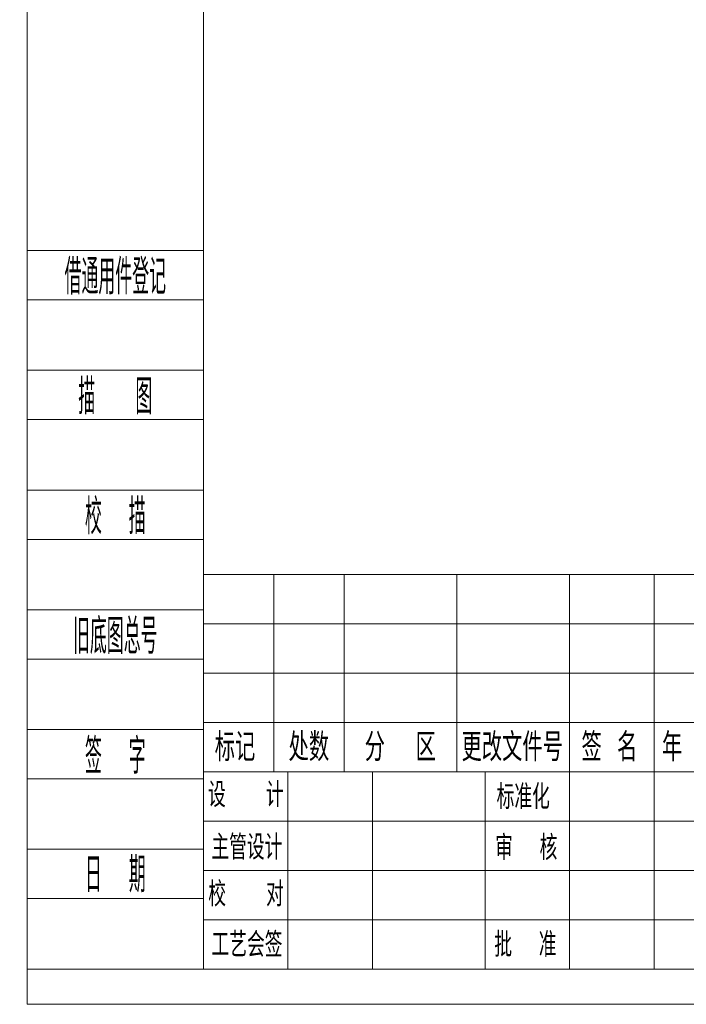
# Model space of a CAD drawing. Header units: millimetres. Extents: x -27 to 8086, y 0 to 7529.
# Tile 1 of 51: x -27 to 2372, y 0 to 3543. Entities that reach past the tile are written whole.
import ezdxf
from ezdxf.enums import TextEntityAlignment as Align

# ---------------------------------------------------------------- set-up
doc = ezdxf.new("R2010")
doc.units = ezdxf.units.MM
doc.header["$LTSCALE"] = 10
for name, color, linetype, lineweight in [('1轮廓实线层', 7, 'Continuous', 18), ('2细线层', 4, 'Continuous', 13), ('6文字层', 3, 'Continuous', 13), ('L2', 6, 'Continuous', 13), ('图框层', 7, 'Continuous', 18)]:
    doc.layers.add(name, color=color, linetype=linetype, lineweight=lineweight)
doc.styles.add('PC_TEXTSTYLE', font='ISOCP.SHX', dxfattribs={"width": 0.707, "bigfont": 'GBCBIG.SHX'})
doc.styles.add('仿宋体', font='txt')
doc.styles.add('标准汉字', font='gbenor.shx', dxfattribs={"bigfont": 'gbcbig.shx'})

# ---------------------------------------------------------------- blocks, each defined once
blk = doc.blocks.new('ZwmFrameMain_A4^_^无分区图框^_^portrait')
at = {"layer": '1轮廓实线层'}
for q in [(0, 287), (180, 0)]:
    blk.add_line((0, 0), q, dxfattribs=at)
at = {"layer": '2细线层'}
for q in [(-25, 292), (185, -5)]:
    blk.add_line((-25, -5), q, dxfattribs=at)
blk = doc.blocks.new('ZwmFrameMain_纵向标题栏')
at = {"layer": '1轮廓实线层'}
for p, q in [((-180, 56), (0, 56)), ((-180, 0), (-180, 56))]:
    blk.add_line(p, q, dxfattribs=at)
at = {"layer": '2细线层', "color": 6, "linetype": 'Continuous'}
for p, q in [((-170, 28), (-170, 56)), ((-160, 28), (-160, 56)), ((-144, 28), (-144, 56)), ((-128, 0), (-128, 56)), ((-128, 28), (-128, 56)), ((-116, 0), (-116, 56)), ((-100, 0), (-100, 56)), ((-50, 0), (-50, 56)), ((-180, 49), (-100, 49)), ((-180, 42), (-100, 42)), ((-50, 38), (0, 38)), ((-180, 35), (-100, 35)), ((-180, 28), (-50, 28)), ((-168, 0), (-168, 28)), ((-156, 0), (-156, 28)), ((-74, 9), (-74, 28)), ((-62, 9), (-62, 28)), ((-180, 21), (-100, 21)), ((-100, 18), (0, 18)), ((-93.5, 9), (-93.5, 18)), ((-87, 9), (-87, 18)), ((-80.5, 9), (-80.5, 18)), ((-180, 14), (-100, 14)), ((-100, 9), (-50, 9)), ((-180, 7), (-100, 7))]:
    blk.add_line(p, q, dxfattribs=at)
at = {"layer": 'L2', "linetype": 'Continuous'}
blk.add_line((-140, 0), (-140, 28), dxfattribs=at)
at = {"layer": '6文字层', "color": 4, "linetype": 'Continuous', "insert": (-24.91, 42.09), "char_height": 2, "width": 55.1899, "attachment_point": 5, "style": '仿宋体'}
blk.add_mtext('芜湖藦卡机器人科技有限公司', dxfattribs=at)
at = {"layer": '6文字层', "color": 6, "style": '标准汉字'}
for s, insert, char_height, width, attachment_point in [('标记', (-175.5, 31.5), 4, 11.65, 5), ('处数', (-165.01, 31.5), 4, 11.45, 5), ('分  区', (-152.04, 31.5), 4, 19.1643, 5), ('更改文件号', (-136.14, 31.5), 4, 29.3, 5), ('签 名', (-122.34, 31.5), 4, 14.8571, 5), ('年 月 日', (-108.39, 31.5), 4, 23.9643, 5), ('设   计', (-173.97, 24.73), 3.5, 20.0562, 5), ('标准化', (-134.58, 24.45), 3.5, 15.4875, 5), ('阶 段 标 记', (-94.98, 21.04), 4.118, 30.425, 7), ('数量', (-70.82, 21), 4.118, 10.0187, 7), ('比例', (-59.23, 21.15), 4.118, 9.4062, 7), ('主管设计', (-173.82, 17.28), 3.5, 20.2125, 5), ('审  核', (-134.15, 17.23), 3.5, 16.4625, 5), ('校   对', (-173.93, 10.64), 3.5, 20.3187, 5), ('共  张        第  张', (-88.37, 2.32), 3.5, 60.8437, 7), ('工艺会签', (-173.8, 3.47), 3.5, 20.3, 5), ('批  准', (-134.27, 3.47), 3.5, 16.5937, 5)]:
    blk.add_mtext(s, dxfattribs=dict(at, insert=insert, char_height=char_height, width=width, attachment_point=attachment_point))
at = {"layer": '6文字层', "color": 4, "style": 'PC_TEXTSTYLE', "flags": 8}
for tag, height, width, p, p2 in [('产品名称或材料标记', 5.29, 0.911854, (-90.89, 39.38), (-59.53, 39.38)), ('图样名称', 5.88, 2.846512, (-48.82, 25.54), (-1.18, 25.54)), ('图样代号', 5.88, 2.86875, (-48.82, 6.64), (-1.18, 6.64))]:
    blk.add_attdef(tag, text='', height=height, dxfattribs=dict(at, width=width)).set_placement(p, p2, align=Align.FIT)
at = {"layer": '6文字层', "color": 6, "style": 'PC_TEXTSTYLE', "width": 9.241641, "flags": 8}
blk.add_attdef('设计', text='', height=2.5, rotation=359.5768, dxfattribs=at).set_placement((-166.76, 23.52), (-157.52, 23.45), align=Align.FIT)
at = {"layer": '6文字层', "color": 6, "style": 'PC_TEXTSTYLE', "flags": 8}
for tag, height, width, p, p2 in [('审核', 2.5, 2.542374, (-166.6, 16.66), (-157.7, 16.66)), ('重量', 4.12, 1.685865, (-72.82, 11.88), (-63.18, 11.88)), ('比例', 4.12, 1.699352, (-60.82, 11.71), (-51.18, 11.71))]:
    blk.add_attdef(tag, text='', height=height, dxfattribs=dict(at, width=width)).set_placement(p, p2, align=Align.FIT)
blk = doc.blocks.new('ZwmFrameMain_附加栏')
at = {"layer": '2细线层'}
for p, q in [((-25, 102), (0, 102)), ((-25, 95), (0, 95)), ((-25, 85), (0, 85)), ((-25, 78), (0, 78)), ((-25, 68), (0, 68)), ((-25, 61), (0, 61)), ((-25, 51), (0, 51)), ((-25, 44), (0, 44)), ((-25, 34), (0, 34)), ((-25, 27), (0, 27)), ((-25, 17), (0, 17)), ((-25, 10), (0, 10)), ((-25, 0), (0, 0))]:
    blk.add_line(p, q, dxfattribs=at)
at = {"layer": '6文字层', "color": 3, "style": 'PC_TEXTSTYLE'}
for s, width, p in [('借通用件登记', 0.667, (-12.5, 98.5)), ('描   图', 0.6667, (-12.5, 81.5)), ('校  描', 0.667, (-12.5, 64.5)), ('旧底图总号', 0.667, (-12.5, 47.5)), ('签  字', 0.667, (-12.5, 30.5)), ('日  期', 0.667, (-12.49, 13.6))]:
    blk.add_text(s, height=5, dxfattribs=dict(at, width=width)).set_placement(p, align=Align.MIDDLE)
at = {"layer": '6文字层', "style": 'PC_TEXTSTYLE'}
for tag, width, p, p2 in [('借通用件登记', 0.671328, (-23.44, 86.36), (-1.25, 86.36)), ('描图', 2.120922, (-23.44, 69.36), (-1.25, 69.36)), ('校图', 2.149976, (-23.75, 52.06), (-1.25, 52.06)), ('旧底图总号', 0.761452, (-22.84, 35.67), (-1.86, 35.67)), ('签字', 2.026939, (-23.14, 18.37), (-1.56, 18.37)), ('日期', 1.89999, (-22.84, 1.37), (-2.17, 1.37))]:
    blk.add_attdef(tag, text='', height=5, dxfattribs=dict(at, width=width)).set_placement(p, p2, align=Align.FIT)

msp = doc.modelspace()

# ---------------------------------------------------------------- block references
at = {"layer": '图框层', "xscale": 25.35, "yscale": 25.35, "zscale": 25.35}
for name in ['ZwmFrameMain_A4^_^无分区图框^_^portrait', 'ZwmFrameMain_附加栏']:
    msp.add_blockref(name, (633.75, 126.75), dxfattribs=at)
at = {"layer": '图框层'}
ref = msp.add_blockref('ZwmFrameMain_纵向标题栏', (5196.75, 126.75), dxfattribs=dict(at, xscale=25.35, yscale=25.35, zscale=25.35))
ref.add_attrib('比例', '/', dxfattribs={"layer": '6文字层', "color": 6, "height": 104.38, "style": 'PC_TEXTSTYLE', "width": 0.707}).set_placement((3777.15, 423.53), align=Align.CENTER)
ref.add_attrib('图样名称', '动作范围图', dxfattribs={"layer": '6文字层', "color": 4, "height": 149.118, "style": 'PC_TEXTSTYLE', "width": 0.707}).set_placement((4563, 774.27), align=Align.CENTER)
ref.add_attrib('产品名称或材料标记', 'MB07CP-990', dxfattribs={"layer": '6文字层', "color": 4, "height": 134.206, "style": 'PC_TEXTSTYLE', "width": 0.707}).set_placement((3290.26, 1124.97), align=Align.CENTER)

doc.saveas('drawing.dxf')
